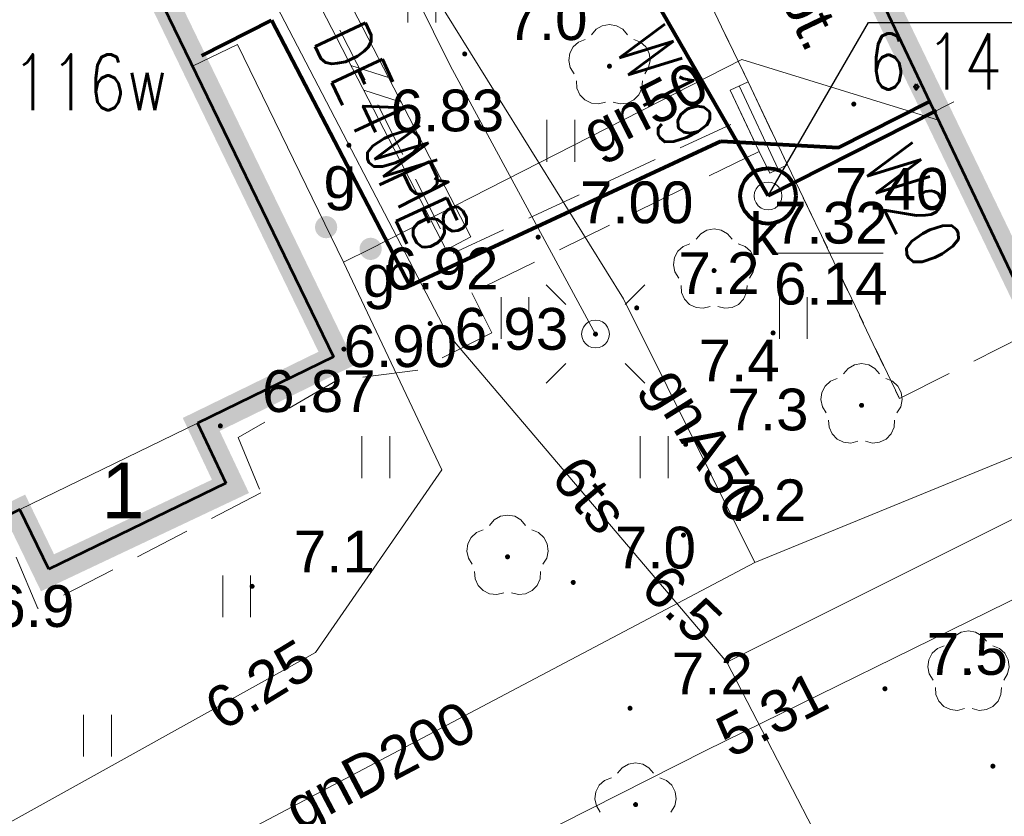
# Model space of a CAD drawing. Extents: x 5474185 to 5474933, y 5916077 to 5916824.
# Tile 191 of 256: x 5474707 to 5474725, y 5916262 to 5916276. Entities that reach past the tile are written whole.
import ezdxf
from ezdxf.enums import TextEntityAlignment as Align

# ---------------------------------------------------------------- set-up
doc = ezdxf.new("R2010")
doc.units = 0
doc.linetypes.add('PRZER2-1', pattern=[1.5, 1, -0.5])
for name, color, linetype, lineweight in [('GESBLO', 253, 'CONTINUOUS', 18), ('GESBLO_O', 253, 'CONTINUOUS', 18), ('GESBZO', 253, 'CONTINUOUS', 50), ('GSLDSO', 253, 'CONTINUOUS', 18), ('GSPRDL', 253, 'CONTINUOUS', 18), ('GSPWPN', 253, 'CONTINUOUS', 13), ('GSPWPN_O', 253, 'CONTINUOUS', 13), ('GSPWPS', 253, 'CONTINUOUS', 13), ('GSPWPS_O', 253, 'CONTINUOUS', 13), ('GSSKOD', 253, 'CONTINUOUS', 18), ('GSSKOD_O', 253, 'CONTINUOUS', 18), ('GSSSCK', 254, 'CONTINUOUS', 18), ('GSSUTR', 254, 'CONTINUOUS', 18), ('GULEPR', 254, 'CONTINUOUS', 18), ('GULGPR', 254, 'CONTINUOUS', 18), ('GULGPR_O', 254, 'CONTINUOUS', 18), ('GULKPR', 7, 'CONTINUOUS', 18), ('GULTPR', 254, 'CONTINUOUS', 18), ('GULTPR_O', 254, 'CONTINUOUS', 18), ('GULWPR', 7, 'CONTINUOUS', 18), ('GUPELA', 254, 'CONTINUOUS', 18), ('GUPGZA', 253, 'CONTINUOUS', 18), ('GUPGZA_O', 253, 'CONTINUOUS', 18), ('GUPIWZ', 253, 'CONTINUOUS', 18), ('GUPIWZ_O', 253, 'CONTINUOUS', 18), ('GUPKSD', 61, 'CONTINUOUS', 18), ('GUPPRZ_O', 40, 'CONTINUOUS', 18), ('IS HP zasięg', 251, 'CONTINUOUS', 20), ('IS ks', 34, 'CONTINUOUS', 40), ('IS opis', 7, 'CONTINUOUS', 20), ('IS w', 4, 'CONTINUOUS', 60)]:
    doc.layers.add(name, color=color, linetype=linetype, lineweight=lineweight)
for name, color, linetype in [('I-SCIANA', 12, 'CONTINUOUS'), ('ks_Linie_odn', 2, 'CONTINUOUS'), ('ks_Teksty', 2, 'CONTINUOUS'), ('w_Opis_PZ_2', 7, 'CONTINUOUS')]:
    doc.layers.add(name, color=color, linetype=linetype)
doc.styles.add('Arial', font='arial.ttf')
doc.styles.get("Standard").update_dxf_attribs({"font": 'simplex.shx'})

msp = doc.modelspace()

# ---------------------------------------------------------------- hatches: boundary and pattern name
at = {"layer": 'GSPRDL'}
for points in [[(5474717.49, 5916275.125), (5474717.476094, 5916275.127202), (5474717.46355, 5916275.133594), (5474717.453594, 5916275.14355), (5474717.447202, 5916275.156094), (5474717.445, 5916275.17), (5474717.447202, 5916275.183906), (5474717.453594, 5916275.19645), (5474717.46355, 5916275.206406), (5474717.476094, 5916275.212798), (5474717.49, 5916275.215), (5474717.503906, 5916275.212798), (5474717.51645, 5916275.206406), (5474717.526406, 5916275.19645), (5474717.532798, 5916275.183906), (5474717.535, 5916275.17), (5474717.532798, 5916275.156094), (5474717.526406, 5916275.14355), (5474717.51645, 5916275.133594), (5474717.503906, 5916275.127202)], [(5474719.37, 5916271.455), (5474719.356094, 5916271.457202), (5474719.34355, 5916271.463594), (5474719.333594, 5916271.47355), (5474719.327202, 5916271.486094), (5474719.325, 5916271.5), (5474719.327202, 5916271.513906), (5474719.333594, 5916271.52645), (5474719.34355, 5916271.536406), (5474719.356094, 5916271.542798), (5474719.37, 5916271.545), (5474719.383906, 5916271.542798), (5474719.39645, 5916271.536406), (5474719.406406, 5916271.52645), (5474719.412798, 5916271.513906), (5474719.415, 5916271.5), (5474719.412798, 5916271.486094), (5474719.406406, 5916271.47355), (5474719.39645, 5916271.463594), (5474719.383906, 5916271.457202)], [(5474722.02, 5916269.035), (5474722.006094, 5916269.037202), (5474721.99355, 5916269.043594), (5474721.983594, 5916269.05355), (5474721.977202, 5916269.066094), (5474721.975, 5916269.08), (5474721.977202, 5916269.093906), (5474721.983594, 5916269.10645), (5474721.99355, 5916269.116406), (5474722.006094, 5916269.122798), (5474722.02, 5916269.125), (5474722.033906, 5916269.122798), (5474722.04645, 5916269.116406), (5474722.056406, 5916269.10645), (5474722.062798, 5916269.093906), (5474722.065, 5916269.08), (5474722.062798, 5916269.066094), (5474722.056406, 5916269.05355), (5474722.04645, 5916269.043594), (5474722.033906, 5916269.037202)], [(5474715.66, 5916266.315), (5474715.646094, 5916266.317202), (5474715.63355, 5916266.323594), (5474715.623594, 5916266.33355), (5474715.617202, 5916266.346094), (5474715.615, 5916266.36), (5474715.617202, 5916266.373906), (5474715.623594, 5916266.38645), (5474715.63355, 5916266.396406), (5474715.646094, 5916266.402798), (5474715.66, 5916266.405), (5474715.673906, 5916266.402798), (5474715.68645, 5916266.396406), (5474715.696406, 5916266.38645), (5474715.702798, 5916266.373906), (5474715.705, 5916266.36), (5474715.702798, 5916266.346094), (5474715.696406, 5916266.33355), (5474715.68645, 5916266.323594), (5474715.673906, 5916266.317202)], [(5474723.94, 5916264.235), (5474723.926094, 5916264.237202), (5474723.91355, 5916264.243594), (5474723.903594, 5916264.25355), (5474723.897202, 5916264.266094), (5474723.895, 5916264.28), (5474723.897202, 5916264.293906), (5474723.903594, 5916264.30645), (5474723.91355, 5916264.316406), (5474723.926094, 5916264.322798), (5474723.94, 5916264.325), (5474723.953906, 5916264.322798), (5474723.96645, 5916264.316406), (5474723.976406, 5916264.30645), (5474723.982798, 5916264.293906), (5474723.985, 5916264.28), (5474723.982798, 5916264.266094), (5474723.976406, 5916264.25355), (5474723.96645, 5916264.243594), (5474723.953906, 5916264.237202)], [(5474717.96, 5916261.865), (5474717.946094, 5916261.867202), (5474717.93355, 5916261.873594), (5474717.923594, 5916261.88355), (5474717.917202, 5916261.896094), (5474717.915, 5916261.91), (5474717.917202, 5916261.923906), (5474717.923594, 5916261.93645), (5474717.93355, 5916261.946406), (5474717.946094, 5916261.952798), (5474717.96, 5916261.955), (5474717.973906, 5916261.952798), (5474717.98645, 5916261.946406), (5474717.996406, 5916261.93645), (5474718.002798, 5916261.923906), (5474718.005, 5916261.91), (5474718.002798, 5916261.896094), (5474717.996406, 5916261.88355), (5474717.98645, 5916261.873594), (5474717.973906, 5916261.867202)]]:
    msp.add_hatch(color=256, dxfattribs=at).paths.add_polyline_path(points)
at = {"layer": 'GSPWPN'}
for points in [[(5474714.89, 5916275.345), (5474714.878353, 5916275.346533), (5474714.8675, 5916275.351029), (5474714.85818, 5916275.35818), (5474714.851029, 5916275.3675), (5474714.846533, 5916275.378353), (5474714.845, 5916275.39), (5474714.846533, 5916275.401647), (5474714.851029, 5916275.4125), (5474714.85818, 5916275.42182), (5474714.8675, 5916275.428971), (5474714.878353, 5916275.433467), (5474714.89, 5916275.435), (5474714.901647, 5916275.433467), (5474714.9125, 5916275.428971), (5474714.92182, 5916275.42182), (5474714.928971, 5916275.4125), (5474714.933467, 5916275.401647), (5474714.935, 5916275.39), (5474714.933467, 5916275.378353), (5474714.928971, 5916275.3675), (5474714.92182, 5916275.35818), (5474714.9125, 5916275.351029), (5474714.901647, 5916275.346533)], [(5474717.98, 5916270.785), (5474717.968353, 5916270.786533), (5474717.9575, 5916270.791029), (5474717.94818, 5916270.79818), (5474717.941029, 5916270.8075), (5474717.936533, 5916270.818353), (5474717.935, 5916270.83), (5474717.936533, 5916270.841647), (5474717.941029, 5916270.8525), (5474717.94818, 5916270.86182), (5474717.9575, 5916270.868971), (5474717.968353, 5916270.873467), (5474717.98, 5916270.875), (5474717.991647, 5916270.873467), (5474718.0025, 5916270.868971), (5474718.01182, 5916270.86182), (5474718.018971, 5916270.8525), (5474718.023467, 5916270.841647), (5474718.025, 5916270.83), (5474718.023467, 5916270.818353), (5474718.018971, 5916270.8075), (5474718.01182, 5916270.79818), (5474718.0025, 5916270.791029), (5474717.991647, 5916270.786533)], [(5474720.43, 5916270.335), (5474720.418353, 5916270.336533), (5474720.4075, 5916270.341029), (5474720.39818, 5916270.34818), (5474720.391029, 5916270.3575), (5474720.386533, 5916270.368353), (5474720.385, 5916270.38), (5474720.386533, 5916270.391647), (5474720.391029, 5916270.4025), (5474720.39818, 5916270.41182), (5474720.4075, 5916270.418971), (5474720.418353, 5916270.423467), (5474720.43, 5916270.425), (5474720.441647, 5916270.423467), (5474720.4525, 5916270.418971), (5474720.46182, 5916270.41182), (5474720.468971, 5916270.4025), (5474720.473467, 5916270.391647), (5474720.475, 5916270.38), (5474720.473467, 5916270.368353), (5474720.468971, 5916270.3575), (5474720.46182, 5916270.34818), (5474720.4525, 5916270.341029), (5474720.441647, 5916270.336533)], [(5474718.86, 5916268.335), (5474718.848353, 5916268.336533), (5474718.8375, 5916268.341029), (5474718.82818, 5916268.34818), (5474718.821029, 5916268.3575), (5474718.816533, 5916268.368353), (5474718.815, 5916268.38), (5474718.816533, 5916268.391647), (5474718.821029, 5916268.4025), (5474718.82818, 5916268.41182), (5474718.8375, 5916268.418971), (5474718.848353, 5916268.423467), (5474718.86, 5916268.425), (5474718.871647, 5916268.423467), (5474718.8825, 5916268.418971), (5474718.89182, 5916268.41182), (5474718.898971, 5916268.4025), (5474718.903467, 5916268.391647), (5474718.905, 5916268.38), (5474718.903467, 5916268.368353), (5474718.898971, 5916268.3575), (5474718.89182, 5916268.34818), (5474718.8825, 5916268.341029), (5474718.871647, 5916268.336533)], [(5474718.82, 5916266.705), (5474718.808353, 5916266.706533), (5474718.7975, 5916266.711029), (5474718.78818, 5916266.71818), (5474718.781029, 5916266.7275), (5474718.776533, 5916266.738353), (5474718.775, 5916266.75), (5474718.776533, 5916266.761647), (5474718.781029, 5916266.7725), (5474718.78818, 5916266.78182), (5474718.7975, 5916266.788971), (5474718.808353, 5916266.793467), (5474718.82, 5916266.795), (5474718.831647, 5916266.793467), (5474718.8425, 5916266.788971), (5474718.85182, 5916266.78182), (5474718.858971, 5916266.7725), (5474718.863467, 5916266.761647), (5474718.865, 5916266.75), (5474718.863467, 5916266.738353), (5474718.858971, 5916266.7275), (5474718.85182, 5916266.71818), (5474718.8425, 5916266.711029), (5474718.831647, 5916266.706533)], [(5474711.07, 5916265.785), (5474711.058353, 5916265.786533), (5474711.0475, 5916265.791029), (5474711.03818, 5916265.79818), (5474711.031029, 5916265.8075), (5474711.026533, 5916265.818353), (5474711.025, 5916265.83), (5474711.026533, 5916265.841647), (5474711.031029, 5916265.8525), (5474711.03818, 5916265.86182), (5474711.0475, 5916265.868971), (5474711.058353, 5916265.873467), (5474711.07, 5916265.875), (5474711.081647, 5916265.873467), (5474711.0925, 5916265.868971), (5474711.10182, 5916265.86182), (5474711.108971, 5916265.8525), (5474711.113467, 5916265.841647), (5474711.115, 5916265.83), (5474711.113467, 5916265.818353), (5474711.108971, 5916265.8075), (5474711.10182, 5916265.79818), (5474711.0925, 5916265.791029), (5474711.081647, 5916265.786533)], [(5474716.84, 5916265.855), (5474716.828353, 5916265.856533), (5474716.8175, 5916265.861029), (5474716.80818, 5916265.86818), (5474716.801029, 5916265.8775), (5474716.796533, 5916265.888353), (5474716.795, 5916265.9), (5474716.796533, 5916265.911647), (5474716.801029, 5916265.9225), (5474716.80818, 5916265.93182), (5474716.8175, 5916265.938971), (5474716.828353, 5916265.943467), (5474716.84, 5916265.945), (5474716.851647, 5916265.943467), (5474716.8625, 5916265.938971), (5474716.87182, 5916265.93182), (5474716.878971, 5916265.9225), (5474716.883467, 5916265.911647), (5474716.885, 5916265.9), (5474716.883467, 5916265.888353), (5474716.878971, 5916265.8775), (5474716.87182, 5916265.86818), (5474716.8625, 5916265.861029), (5474716.851647, 5916265.856533)], [(5474722.44, 5916263.945), (5474722.428353, 5916263.946533), (5474722.4175, 5916263.951029), (5474722.40818, 5916263.95818), (5474722.401029, 5916263.9675), (5474722.396533, 5916263.978353), (5474722.395, 5916263.99), (5474722.396533, 5916264.001647), (5474722.401029, 5916264.0125), (5474722.40818, 5916264.02182), (5474722.4175, 5916264.028971), (5474722.428353, 5916264.033467), (5474722.44, 5916264.035), (5474722.451647, 5916264.033467), (5474722.4625, 5916264.028971), (5474722.47182, 5916264.02182), (5474722.478971, 5916264.0125), (5474722.483467, 5916264.001647), (5474722.485, 5916263.99), (5474722.483467, 5916263.978353), (5474722.478971, 5916263.9675), (5474722.47182, 5916263.95818), (5474722.4625, 5916263.951029), (5474722.451647, 5916263.946533)], [(5474717.86, 5916263.595), (5474717.848353, 5916263.596533), (5474717.8375, 5916263.601029), (5474717.82818, 5916263.60818), (5474717.821029, 5916263.6175), (5474717.816533, 5916263.628353), (5474717.815, 5916263.64), (5474717.816533, 5916263.651647), (5474717.821029, 5916263.6625), (5474717.82818, 5916263.67182), (5474717.8375, 5916263.678971), (5474717.848353, 5916263.683467), (5474717.86, 5916263.685), (5474717.871647, 5916263.683467), (5474717.8825, 5916263.678971), (5474717.89182, 5916263.67182), (5474717.898971, 5916263.6625), (5474717.903467, 5916263.651647), (5474717.905, 5916263.64), (5474717.903467, 5916263.628353), (5474717.898971, 5916263.6175), (5474717.89182, 5916263.60818), (5474717.8825, 5916263.601029), (5474717.871647, 5916263.596533)], [(5474724.38, 5916262.555), (5474724.368353, 5916262.556533), (5474724.3575, 5916262.561029), (5474724.34818, 5916262.56818), (5474724.341029, 5916262.5775), (5474724.336533, 5916262.588353), (5474724.335, 5916262.6), (5474724.336533, 5916262.611647), (5474724.341029, 5916262.6225), (5474724.34818, 5916262.63182), (5474724.3575, 5916262.638971), (5474724.368353, 5916262.643467), (5474724.38, 5916262.645), (5474724.391647, 5916262.643467), (5474724.4025, 5916262.638971), (5474724.41182, 5916262.63182), (5474724.418971, 5916262.6225), (5474724.423467, 5916262.611647), (5474724.425, 5916262.6), (5474724.423467, 5916262.588353), (5474724.418971, 5916262.5775), (5474724.41182, 5916262.56818), (5474724.4025, 5916262.561029), (5474724.391647, 5916262.556533)]]:
    msp.add_hatch(color=256, dxfattribs=at).paths.add_polyline_path(points)
at = {"layer": 'GSPWPS'}
for points in [[(5474721.88, 5916274.445), (5474721.868353, 5916274.446533), (5474721.8575, 5916274.451029), (5474721.84818, 5916274.45818), (5474721.841029, 5916274.4675), (5474721.836533, 5916274.478353), (5474721.835, 5916274.49), (5474721.836533, 5916274.501647), (5474721.841029, 5916274.5125), (5474721.84818, 5916274.52182), (5474721.8575, 5916274.528971), (5474721.868353, 5916274.533467), (5474721.88, 5916274.535), (5474721.891647, 5916274.533467), (5474721.9025, 5916274.528971), (5474721.91182, 5916274.52182), (5474721.918971, 5916274.5125), (5474721.923467, 5916274.501647), (5474721.925, 5916274.49), (5474721.923467, 5916274.478353), (5474721.918971, 5916274.4675), (5474721.91182, 5916274.45818), (5474721.9025, 5916274.451029), (5474721.891647, 5916274.446533)], [(5474712.81, 5916273.705), (5474712.798353, 5916273.706533), (5474712.7875, 5916273.711029), (5474712.77818, 5916273.71818), (5474712.771029, 5916273.7275), (5474712.766533, 5916273.738353), (5474712.765, 5916273.75), (5474712.766533, 5916273.761647), (5474712.771029, 5916273.7725), (5474712.77818, 5916273.78182), (5474712.7875, 5916273.788971), (5474712.798353, 5916273.793467), (5474712.81, 5916273.795), (5474712.821647, 5916273.793467), (5474712.8325, 5916273.788971), (5474712.84182, 5916273.78182), (5474712.848971, 5916273.7725), (5474712.853467, 5916273.761647), (5474712.855, 5916273.75), (5474712.853467, 5916273.738353), (5474712.848971, 5916273.7275), (5474712.84182, 5916273.71818), (5474712.8325, 5916273.711029), (5474712.821647, 5916273.706533)], [(5474716.21, 5916272.055), (5474716.198353, 5916272.056533), (5474716.1875, 5916272.061029), (5474716.17818, 5916272.06818), (5474716.171029, 5916272.0775), (5474716.166533, 5916272.088353), (5474716.165, 5916272.1), (5474716.166533, 5916272.111647), (5474716.171029, 5916272.1225), (5474716.17818, 5916272.13182), (5474716.1875, 5916272.138971), (5474716.198353, 5916272.143467), (5474716.21, 5916272.145), (5474716.221647, 5916272.143467), (5474716.2325, 5916272.138971), (5474716.24182, 5916272.13182), (5474716.248971, 5916272.1225), (5474716.253467, 5916272.111647), (5474716.255, 5916272.1), (5474716.253467, 5916272.088353), (5474716.248971, 5916272.0775), (5474716.24182, 5916272.06818), (5474716.2325, 5916272.061029), (5474716.221647, 5916272.056533)], [(5474714.27, 5916270.505), (5474714.258353, 5916270.506533), (5474714.2475, 5916270.511029), (5474714.23818, 5916270.51818), (5474714.231029, 5916270.5275), (5474714.226533, 5916270.538353), (5474714.225, 5916270.55), (5474714.226533, 5916270.561647), (5474714.231029, 5916270.5725), (5474714.23818, 5916270.58182), (5474714.2475, 5916270.588971), (5474714.258353, 5916270.593467), (5474714.27, 5916270.595), (5474714.281647, 5916270.593467), (5474714.2925, 5916270.588971), (5474714.30182, 5916270.58182), (5474714.308971, 5916270.5725), (5474714.313467, 5916270.561647), (5474714.315, 5916270.55), (5474714.313467, 5916270.538353), (5474714.308971, 5916270.5275), (5474714.30182, 5916270.51818), (5474714.2925, 5916270.511029), (5474714.281647, 5916270.506533)], [(5474712.72, 5916270.045), (5474712.708353, 5916270.046533), (5474712.6975, 5916270.051029), (5474712.68818, 5916270.05818), (5474712.681029, 5916270.0675), (5474712.676533, 5916270.078353), (5474712.675, 5916270.09), (5474712.676533, 5916270.101647), (5474712.681029, 5916270.1125), (5474712.68818, 5916270.12182), (5474712.6975, 5916270.128971), (5474712.708353, 5916270.133467), (5474712.72, 5916270.135), (5474712.731647, 5916270.133467), (5474712.7425, 5916270.128971), (5474712.75182, 5916270.12182), (5474712.758971, 5916270.1125), (5474712.763467, 5916270.101647), (5474712.765, 5916270.09), (5474712.763467, 5916270.078353), (5474712.758971, 5916270.0675), (5474712.75182, 5916270.05818), (5474712.7425, 5916270.051029), (5474712.731647, 5916270.046533)], [(5474710.5, 5916268.665), (5474710.488353, 5916268.666533), (5474710.4775, 5916268.671029), (5474710.46818, 5916268.67818), (5474710.461029, 5916268.6875), (5474710.456533, 5916268.698353), (5474710.455, 5916268.71), (5474710.456533, 5916268.721647), (5474710.461029, 5916268.7325), (5474710.46818, 5916268.74182), (5474710.4775, 5916268.748971), (5474710.488353, 5916268.753467), (5474710.5, 5916268.755), (5474710.511647, 5916268.753467), (5474710.5225, 5916268.748971), (5474710.53182, 5916268.74182), (5474710.538971, 5916268.7325), (5474710.543467, 5916268.721647), (5474710.545, 5916268.71), (5474710.543467, 5916268.698353), (5474710.538971, 5916268.6875), (5474710.53182, 5916268.67818), (5474710.5225, 5916268.671029), (5474710.511647, 5916268.666533)]]:
    msp.add_hatch(color=256, dxfattribs=at).paths.add_polyline_path(points)
at = {"layer": 'GUPELA', "extrusion": (0, 0, -1)}
msp.add_hatch(color=256, dxfattribs=at).paths.add_polyline_path([(-5474717.242013, 5916270.315045), (-5474717.253788, 5916270.317164), (-5474717.264849, 5916270.322483), (-5474717.273417, 5916270.329862), (-5474717.280557, 5916270.340503), (-5474717.284323, 5916270.352223), (-5474717.284986, 5916270.361113), (-5474717.283117, 5916270.372881), (-5474717.278133, 5916270.383893), (-5474717.270065, 5916270.393482), (-5474717.261281, 5916270.39965), (-5474717.251881, 5916270.403403), (-5474717.238913, 5916270.404987), (-5474717.226551, 5916270.402943), (-5474717.215521, 5916270.39776), (-5474717.205236, 5916270.388574), (-5474717.198715, 5916270.377903), (-5474717.195468, 5916270.366476), (-5474717.19539, 5916270.354091), (-5474717.19813, 5916270.34351), (-5474717.203133, 5916270.334196), (-5474717.210459, 5916270.326054), (-5474717.219534, 5916270.319923), (-5474717.23018, 5916270.316084)])
at = {"layer": 'GUPGZA'}
for points in [[(5474712.4, 5916272.08), (5474712.348236, 5916272.086815), (5474712.3, 5916272.106795), (5474712.258579, 5916272.138579), (5474712.226795, 5916272.18), (5474712.206815, 5916272.228236), (5474712.2, 5916272.28), (5474712.206815, 5916272.331764), (5474712.226795, 5916272.38), (5474712.258579, 5916272.421421), (5474712.3, 5916272.453205), (5474712.348236, 5916272.473185), (5474712.4, 5916272.48), (5474712.451764, 5916272.473185), (5474712.5, 5916272.453205), (5474712.541421, 5916272.421421), (5474712.573205, 5916272.38), (5474712.593185, 5916272.331764), (5474712.6, 5916272.28), (5474712.593185, 5916272.228236), (5474712.573205, 5916272.18), (5474712.541421, 5916272.138579), (5474712.5, 5916272.106795), (5474712.451764, 5916272.086815)], [(5474713.2, 5916271.69), (5474713.148236, 5916271.696815), (5474713.1, 5916271.716795), (5474713.058579, 5916271.748579), (5474713.026795, 5916271.79), (5474713.006815, 5916271.838236), (5474713, 5916271.89), (5474713.006815, 5916271.941764), (5474713.026795, 5916271.99), (5474713.058579, 5916272.031421), (5474713.1, 5916272.063205), (5474713.148236, 5916272.083185), (5474713.2, 5916272.09), (5474713.251764, 5916272.083185), (5474713.3, 5916272.063205), (5474713.341421, 5916272.031421), (5474713.373205, 5916271.99), (5474713.393185, 5916271.941764), (5474713.4, 5916271.89), (5474713.393185, 5916271.838236), (5474713.373205, 5916271.79), (5474713.341421, 5916271.748579), (5474713.3, 5916271.716795), (5474713.251764, 5916271.696815)]]:
    msp.add_hatch(color=256, dxfattribs=at).paths.add_polyline_path(points)

# ---------------------------------------------------------------- linework, layer by layer
at = {"layer": 'GESBLO', "linetype": 'Continuous', "lineweight": 13}
for p, q in [((5474706.99, 5916281.38, 10.18), (5474712.53, 5916269.95, 10.18)), ((5474712.53, 5916269.95, 10.18), (5474710.09, 5916268.76, 10.18)), ((5474706.9, 5916267.21, 10.18), (5474710.09, 5916268.76, 10.18)), ((5474710.09, 5916268.76, 10.18), (5474706.9, 5916267.21, 10.18)), ((5474710.09, 5916268.76, 10.18), (5474710.6, 5916267.68, 10.18)), ((5474710.6, 5916267.68, 10.18), (5474707.42, 5916266.14, 10.18)), ((5474706.9, 5916267.21, 10.18), (5474703.59, 5916265.6, 10.18)), ((5474707.42, 5916266.14, 10.18), (5474706.9, 5916267.21, 10.18))]:
    msp.add_line(p, q, dxfattribs=at)
at = {"layer": 'GESBZO', "linetype": 'Continuous', "lineweight": 53}
for p, q in [((5474706.99, 5916281.38, 10.18), (5474712.53, 5916269.95, 10.18)), ((5474720.44, 5916280.43, 10.18), (5474725.18, 5916270.45, 10.18)), ((5474712.53, 5916269.95, 10.18), (5474710.09, 5916268.76, 10.18)), ((5474710.09, 5916268.76, 10.18), (5474710.6, 5916267.68, 10.18)), ((5474710.6, 5916267.68, 10.18), (5474707.42, 5916266.14, 10.18)), ((5474706.9, 5916267.21, 10.18), (5474703.59, 5916265.6, 10.18)), ((5474707.42, 5916266.14, 10.18), (5474706.9, 5916267.21, 10.18))]:
    msp.add_line(p, q, dxfattribs=at)
at = {"layer": 'GSLDSO', "linetype": 'Continuous', "lineweight": 13}
for p, q in [((5474709.510275, 5916282.718295, 10.18), (5474715.002037, 5916272.10489, 10.18)), ((5474709.069725, 5916282.481705, 10.18), (5474714.557963, 5916271.87511, 10.18))]:
    msp.add_line(p, q, dxfattribs=at)
at = {"layer": 'GSLDSO', "elevation": 10.18, "flags": 128}
for points in [[(5474712.846972, 5916275.181779), (5474713.520825, 5916274.967486)], [(5474712.846972, 5916275.181779), (5474713.520825, 5916274.967486)], [(5474713.076752, 5916274.737706), (5474713.750605, 5916274.523412)], [(5474713.076752, 5916274.737706), (5474713.750605, 5916274.523412)], [(5474715.002037, 5916272.10489), (5474714.557963, 5916271.87511)]]:
    msp.add_lwpolyline(points, dxfattribs=at)
at = {"layer": 'GSPRDL', "elevation": 10.12, "flags": 128}
for points in [[(5474717.165723, 5916275.733333), (5474717.249447, 5916275.832679), (5474717.362044, 5916275.897494), (5474717.49, 5916275.92), (5474717.617956, 5916275.897494), (5474717.730553, 5916275.832679), (5474717.814277, 5916275.733333)], [(5474716.854031, 5916275.035674), (5474716.78542, 5916275.145999), (5474716.758571, 5916275.273115), (5474716.776708, 5916275.401763), (5474716.837652, 5916275.516501), (5474716.93409, 5916275.603559), (5474717.054445, 5916275.652485)], [(5474717.925555, 5916275.652485), (5474718.04591, 5916275.603559), (5474718.142348, 5916275.516501), (5474718.203292, 5916275.401763), (5474718.221429, 5916275.273115), (5474718.19458, 5916275.145999), (5474718.125969, 5916275.035674)], [(5474717.421227, 5916274.523649), (5474717.295099, 5916274.492488), (5474717.165908, 5916274.506234), (5474717.049161, 5916274.563237), (5474716.958871, 5916274.656655), (5474716.905875, 5916274.775275), (5474716.896535, 5916274.904859)], [(5474718.083465, 5916274.904859), (5474718.074125, 5916274.775275), (5474718.021129, 5916274.656655), (5474717.930839, 5916274.563237), (5474717.814092, 5916274.506234), (5474717.684901, 5916274.492488), (5474717.558773, 5916274.523649)], [(5474719.045723, 5916272.063333), (5474719.129447, 5916272.162679), (5474719.242044, 5916272.227494), (5474719.37, 5916272.25), (5474719.497956, 5916272.227494), (5474719.610553, 5916272.162679), (5474719.694277, 5916272.063333)], [(5474718.734031, 5916271.365674), (5474718.66542, 5916271.475999), (5474718.638571, 5916271.603115), (5474718.656708, 5916271.731763), (5474718.717652, 5916271.846501), (5474718.81409, 5916271.933559), (5474718.934445, 5916271.982485)], [(5474719.805555, 5916271.982485), (5474719.92591, 5916271.933559), (5474720.022348, 5916271.846501), (5474720.083292, 5916271.731763), (5474720.101429, 5916271.603115), (5474720.07458, 5916271.475999), (5474720.005969, 5916271.365674)], [(5474719.301227, 5916270.853649), (5474719.175099, 5916270.822488), (5474719.045908, 5916270.836234), (5474718.929161, 5916270.893237), (5474718.838871, 5916270.986655), (5474718.785875, 5916271.105275), (5474718.776535, 5916271.234859)], [(5474719.963465, 5916271.234859), (5474719.954125, 5916271.105275), (5474719.901129, 5916270.986655), (5474719.810839, 5916270.893237), (5474719.694092, 5916270.836234), (5474719.564901, 5916270.822488), (5474719.438773, 5916270.853649)], [(5474721.695723, 5916269.643333), (5474721.779447, 5916269.742679), (5474721.892044, 5916269.807494), (5474722.02, 5916269.83), (5474722.147956, 5916269.807494), (5474722.260553, 5916269.742679), (5474722.344277, 5916269.643333)], [(5474721.384031, 5916268.945674), (5474721.31542, 5916269.055999), (5474721.288571, 5916269.183115), (5474721.306708, 5916269.311763), (5474721.367652, 5916269.426501), (5474721.46409, 5916269.513559), (5474721.584445, 5916269.562485)], [(5474722.455555, 5916269.562485), (5474722.57591, 5916269.513559), (5474722.672348, 5916269.426501), (5474722.733292, 5916269.311763), (5474722.751429, 5916269.183115), (5474722.72458, 5916269.055999), (5474722.655969, 5916268.945674)], [(5474721.951227, 5916268.433649), (5474721.825099, 5916268.402488), (5474721.695908, 5916268.416234), (5474721.579161, 5916268.473237), (5474721.488871, 5916268.566655), (5474721.435875, 5916268.685275), (5474721.426535, 5916268.814859)], [(5474722.613465, 5916268.814859), (5474722.604125, 5916268.685275), (5474722.551129, 5916268.566655), (5474722.460839, 5916268.473237), (5474722.344092, 5916268.416234), (5474722.214901, 5916268.402488), (5474722.088773, 5916268.433649)], [(5474715.335723, 5916266.923333), (5474715.419447, 5916267.022679), (5474715.532044, 5916267.087494), (5474715.66, 5916267.11), (5474715.787956, 5916267.087494), (5474715.900553, 5916267.022679), (5474715.984277, 5916266.923333)], [(5474715.024031, 5916266.225674), (5474714.95542, 5916266.335999), (5474714.928571, 5916266.463115), (5474714.946708, 5916266.591763), (5474715.007652, 5916266.706501), (5474715.10409, 5916266.793559), (5474715.224445, 5916266.842485)], [(5474716.095555, 5916266.842485), (5474716.21591, 5916266.793559), (5474716.312348, 5916266.706501), (5474716.373292, 5916266.591763), (5474716.391429, 5916266.463115), (5474716.36458, 5916266.335999), (5474716.295969, 5916266.225674)], [(5474715.591227, 5916265.713649), (5474715.465099, 5916265.682488), (5474715.335908, 5916265.696234), (5474715.219161, 5916265.753237), (5474715.128871, 5916265.846655), (5474715.075875, 5916265.965275), (5474715.066535, 5916266.094859)], [(5474716.253465, 5916266.094859), (5474716.244125, 5916265.965275), (5474716.191129, 5916265.846655), (5474716.100839, 5916265.753237), (5474715.984092, 5916265.696234), (5474715.854901, 5916265.682488), (5474715.728773, 5916265.713649)], [(5474723.615723, 5916264.843333), (5474723.699447, 5916264.942679), (5474723.812044, 5916265.007494), (5474723.94, 5916265.03), (5474724.067956, 5916265.007494), (5474724.180553, 5916264.942679), (5474724.264277, 5916264.843333)], [(5474723.304031, 5916264.145674), (5474723.23542, 5916264.255999), (5474723.208571, 5916264.383115), (5474723.226708, 5916264.511763), (5474723.287652, 5916264.626501), (5474723.38409, 5916264.713559), (5474723.504445, 5916264.762485)], [(5474724.375555, 5916264.762485), (5474724.49591, 5916264.713559), (5474724.592348, 5916264.626501), (5474724.653292, 5916264.511763), (5474724.671429, 5916264.383115), (5474724.64458, 5916264.255999), (5474724.575969, 5916264.145674)], [(5474723.871227, 5916263.633649), (5474723.745099, 5916263.602488), (5474723.615908, 5916263.616234), (5474723.499161, 5916263.673237), (5474723.408871, 5916263.766655), (5474723.355875, 5916263.885275), (5474723.346535, 5916264.014859)], [(5474724.533465, 5916264.014859), (5474724.524125, 5916263.885275), (5474724.471129, 5916263.766655), (5474724.380839, 5916263.673237), (5474724.264092, 5916263.616234), (5474724.134901, 5916263.602488), (5474724.008773, 5916263.633649)], [(5474717.635723, 5916262.473333), (5474717.719447, 5916262.572679), (5474717.832044, 5916262.637494), (5474717.96, 5916262.66), (5474718.087956, 5916262.637494), (5474718.200553, 5916262.572679), (5474718.284277, 5916262.473333)], [(5474717.324031, 5916261.775674), (5474717.25542, 5916261.885999), (5474717.228571, 5916262.013115), (5474717.246708, 5916262.141763), (5474717.307652, 5916262.256501), (5474717.40409, 5916262.343559), (5474717.524445, 5916262.392485)], [(5474718.395555, 5916262.392485), (5474718.51591, 5916262.343559), (5474718.612348, 5916262.256501), (5474718.673292, 5916262.141763), (5474718.691429, 5916262.013115), (5474718.66458, 5916261.885999), (5474718.595969, 5916261.775674)]]:
    msp.add_lwpolyline(points, dxfattribs=at)
at = {"layer": 'GSSKOD', "linetype": 'PRZER2-1', "lineweight": 13}
for p, q in [((5474712.53, 5916269.95, 10.18), (5474706.99, 5916281.38, 10.18)), ((5474725.18, 5916270.45, 10.18), (5474720.55, 5916280.2, 10.18)), ((5474717.9, 5916279.22, 10.18), (5474719.98, 5916274.89, 10.18)), ((5474711.29, 5916278.49, 10.18), (5474714.68, 5916271.81, 10.18)), ((5474719.98, 5916274.89, 10.18), (5474720.69, 5916273.4, 10.18)), ((5474719.9, 5916274.23, 10.18), (5474720.18, 5916273.64, 10.18)), ((5474720.18, 5916273.64, 10.18), (5474715.02, 5916271.1, 10.18)), ((5474720.69, 5916273.4, 10.18), (5474722.7, 5916269.2, 10.18)), ((5474715.02, 5916271.1, 10.18), (5474715.38, 5916270.38, 10.18)), ((5474715.38, 5916270.38, 10.18), (5474714.05, 5916269.71, 10.18)), ((5474722.7, 5916269.2, 10.18), (5474725.18, 5916270.45, 10.18)), ((5474710.09, 5916268.76, 10.18), (5474712.53, 5916269.95, 10.18)), ((5474714.05, 5916269.71, 10.18), (5474712.6, 5916269.53, 10.18)), ((5474712.6, 5916269.53, 10.18), (5474710.82, 5916268.5, 10.18)), ((5474710.6, 5916267.68, 10.18), (5474710.09, 5916268.76, 10.18)), ((5474710.82, 5916268.5, 10.18), (5474711.23, 5916267.51, 10.18)), ((5474707.42, 5916266.14, 10.18), (5474710.6, 5916267.68, 10.18)), ((5474711.23, 5916267.51, 10.18), (5474707.22, 5916265.43, 10.18)), ((5474703.59, 5916265.6, 10.18), (5474706.9, 5916267.21, 10.18)), ((5474706.9, 5916267.21, 10.18), (5474707.42, 5916266.14, 10.18)), ((5474707.22, 5916265.43, 10.18), (5474706.78, 5916266.47, 10.18))]:
    msp.add_line(p, q, dxfattribs=at)
at = {"layer": 'GSSSCK', "linetype": 'Continuous', "lineweight": 13}
for p, q in [((5474719.98, 5916274.89, 10.18), (5474719.66, 5916274.74, 10.18)), ((5474719.66, 5916274.74, 10.18), (5474720.18, 5916273.64, 10.18)), ((5474720.69, 5916273.4, 10.18), (5474719.98, 5916274.89, 10.18)), ((5474720.18, 5916273.64, 10.18), (5474720.37, 5916273.25, 10.18)), ((5474720.37, 5916273.25, 10.18), (5474720.69, 5916273.4, 10.18))]:
    msp.add_line(p, q, dxfattribs=at)
at = {"layer": 'GSSSCK', "linetype": 'Continuous', "lineweight": 18, "elevation": 10.18, "flags": 128}
msp.add_lwpolyline([(5474719.82, 5916274.815), (5474720.52052, 5916273.320556)], dxfattribs=at)
at = {"layer": 'GSSUTR', "linetype": 'PRZER2-1', "lineweight": 13}
for p, q in [((5474719.98, 5916274.89, 10.1), (5474717.9, 5916279.22, 10.1)), ((5474719.66, 5916274.74, 10.1), (5474719.98, 5916274.89, 10.1)), ((5474719.9, 5916274.23, 10.1), (5474719.66, 5916274.74, 10.1)), ((5474714.68, 5916271.81, 10.1), (5474719.9, 5916274.23, 10.1)), ((5474720.18, 5916273.64, 10.1), (5474715.02, 5916271.1, 10.1)), ((5474720.37, 5916273.25, 10.1), (5474720.18, 5916273.64, 10.1)), ((5474720.69, 5916273.4, 10.1), (5474720.37, 5916273.25, 10.1)), ((5474722.7, 5916269.2, 10.1), (5474720.69, 5916273.4, 10.1)), ((5474715.02, 5916271.1, 10.1), (5474715.38, 5916270.38, 10.1)), ((5474715.38, 5916270.38, 10.1), (5474714.05, 5916269.71, 10.1)), ((5474714.05, 5916269.71, 10.1), (5474712.6, 5916269.53, 10.1)), ((5474712.6, 5916269.53, 10.1), (5474710.82, 5916268.5, 10.1)), ((5474710.82, 5916268.5, 10.1), (5474711.23, 5916267.51, 10.1)), ((5474711.23, 5916267.51, 10.1), (5474707.22, 5916265.43, 10.1)), ((5474707.22, 5916265.43, 10.1), (5474706.78, 5916266.47, 10.1))]:
    msp.add_line(p, q, dxfattribs=at)
at = {"layer": 'GSSUTR', "elevation": 10.1, "flags": 128}
for points in [[(5474713.86834, 5916276.70421), (5474713.86834, 5916275.95421)], [(5474714.36834, 5916275.95421), (5474714.36834, 5916276.70421)], [(5474716.36834, 5916274.20421), (5474716.36834, 5916273.45421)], [(5474716.86834, 5916273.45421), (5474716.86834, 5916274.20421)], [(5474715.54334, 5916271.024198), (5474715.54334, 5916270.274198)], [(5474716.04334, 5916270.274198), (5474716.04334, 5916271.024198)], [(5474720.54334, 5916271.024198), (5474720.54334, 5916270.274198)], [(5474721.04334, 5916270.274198), (5474721.04334, 5916271.024198)], [(5474713.04334, 5916268.524198), (5474713.04334, 5916267.774198)], [(5474713.54334, 5916267.774198), (5474713.54334, 5916268.524198)], [(5474718.04334, 5916268.524198), (5474718.04334, 5916267.774198)], [(5474718.54334, 5916267.774198), (5474718.54334, 5916268.524198)], [(5474710.54334, 5916266.024198), (5474710.54334, 5916265.274198)], [(5474711.04334, 5916265.274198), (5474711.04334, 5916266.024198)], [(5474708.04334, 5916263.524198), (5474708.04334, 5916262.774198)], [(5474708.54334, 5916262.774198), (5474708.54334, 5916263.524198)]]:
    msp.add_lwpolyline(points, dxfattribs=at)
at = {"layer": 'GULEPR', "linetype": 'Continuous', "lineweight": 13}
msp.add_line((5474708.85, 5916286.88, 10.14), (5474714.63, 5916275.18, 10.14), dxfattribs=at)
at = {"layer": 'GULEPR', "linetype": 'Continuous', "lineweight": 18, "elevation": 10.14, "flags": 128}
msp.add_lwpolyline([(5474714.63, 5916275.18), (5474717.24, 5916270.36)], dxfattribs=at)
at = {"layer": 'GULGPR', "linetype": 'Continuous', "lineweight": 13}
for p, q in [((5474712.26, 5916279.82, 10.14), (5474717.74, 5916270.99, 10.14)), ((5474710.81, 5916275.56, 10.14), (5474710, 5916275.17, 10.14)), ((5474712.71, 5916271.65, 10.14), (5474710.81, 5916275.56, 10.14)), ((5474713.2, 5916271.89, 10.14), (5474719.87, 5916275.29, 10.14)), ((5474719.87, 5916275.29, 10.14), (5474723.4, 5916274.2, 10.14)), ((5474712.71, 5916271.65, 10.14), (5474713.2, 5916271.89, 10.14)), ((5474714.48, 5916267.92, 10.14), (5474712.71, 5916271.65, 10.14)), ((5474717.74, 5916270.99, 10.14), (5474720.1, 5916266.26, 10.14)), ((5474726.3, 5916268.79, 10.14), (5474720.1, 5916266.26, 10.14)), ((5474712.21, 5916264.64, 10.14), (5474714.48, 5916267.92, 10.14)), ((5474720.1, 5916266.26, 10.14), (5474691.52, 5916251.17, 10.14)), ((5474692.46, 5916253.69, 10.14), (5474712.21, 5916264.64, 10.14))]:
    msp.add_line(p, q, dxfattribs=at)
at = {"layer": 'GULKPR', "linetype": 'Continuous', "lineweight": 18, "elevation": 10.14, "flags": 128}
for points in [[(5474720.34, 5916272.84), (5474705.93, 5916297.92)], [(5474723.68, 5916274.53), (5474720.34, 5916272.84)]]:
    msp.add_lwpolyline(points, dxfattribs=at)
at = {"layer": 'GULTPR', "linetype": 'Continuous', "lineweight": 13}
for p, q in [((5474714.57, 5916270.38, 10.14), (5474711.22, 5916276.81, 10.14)), ((5474719.6, 5916264.47, 10.14), (5474735.23, 5916272.28, 10.14)), ((5474719.6, 5916264.47, 10.14), (5474714.57, 5916270.38, 10.14)), ((5474721.96, 5916259.91, 10.14), (5474719.6, 5916264.47, 10.14))]:
    msp.add_line(p, q, dxfattribs=at)
at = {"layer": 'GULWPR', "linetype": 'Continuous', "lineweight": 13}
for p, q in [((5474745.91, 5916275.99, 10.14), (5474719.22, 5916262.88, 10.14)), ((5474719.22, 5916262.88, 10.14), (5474689.85, 5916248.06, 10.14))]:
    msp.add_line(p, q, dxfattribs=at)
at = {"layer": 'GUPELA', "elevation": 10.15, "flags": 128}
for points in [[(5474716.356117, 5916271.243883), (5474716.70967, 5916270.89033)], [(5474718.123883, 5916271.243883), (5474717.77033, 5916270.89033)], [(5474716.356117, 5916269.476117), (5474716.70967, 5916269.82967)], [(5474718.123883, 5916269.476117), (5474717.77033, 5916269.82967)]]:
    msp.add_lwpolyline(points, dxfattribs=at)
at = {"layer": 'GUPELA', "elevation": 10.16, "flags": 128}
msp.add_lwpolyline([(5474717.24, 5916270.61), (5474717.304705, 5916270.601481), (5474717.365, 5916270.576506), (5474717.416777, 5916270.536777), (5474717.456506, 5916270.485), (5474717.481481, 5916270.424705), (5474717.49, 5916270.36), (5474717.481481, 5916270.295295), (5474717.456506, 5916270.235), (5474717.416777, 5916270.183223), (5474717.365, 5916270.143494), (5474717.304705, 5916270.118519), (5474717.24, 5916270.11), (5474717.175295, 5916270.118519), (5474717.115, 5916270.143494), (5474717.063223, 5916270.183223), (5474717.023494, 5916270.235), (5474716.998519, 5916270.295295), (5474716.99, 5916270.36), (5474716.998519, 5916270.424705), (5474717.023494, 5916270.485), (5474717.063223, 5916270.536777), (5474717.115, 5916270.576506), (5474717.175295, 5916270.601481), (5474717.24, 5916270.61)], close=True, dxfattribs=at)
at = {"layer": 'GUPIWZ', "elevation": 10.18, "flags": 128}
msp.add_lwpolyline([(5474720.34, 5916273.09), (5474720.404705, 5916273.081481), (5474720.465, 5916273.056506), (5474720.516777, 5916273.016777), (5474720.556506, 5916272.965), (5474720.581481, 5916272.904705), (5474720.59, 5916272.84), (5474720.581481, 5916272.775295), (5474720.556506, 5916272.715), (5474720.516777, 5916272.663223), (5474720.465, 5916272.623494), (5474720.404705, 5916272.598519), (5474720.34, 5916272.59), (5474720.275295, 5916272.598519), (5474720.215, 5916272.623494), (5474720.163223, 5916272.663223), (5474720.123494, 5916272.715), (5474720.098519, 5916272.775295), (5474720.09, 5916272.84), (5474720.098519, 5916272.904705), (5474720.123494, 5916272.965), (5474720.163223, 5916273.016777), (5474720.215, 5916273.056506), (5474720.275295, 5916273.081481), (5474720.34, 5916273.09)], close=True, dxfattribs=at)
at = {"layer": 'GUPKSD', "elevation": 10.16, "flags": 128}
msp.add_lwpolyline([(5474720.34, 5916273.09), (5474720.404705, 5916273.081481), (5474720.465, 5916273.056506), (5474720.516777, 5916273.016777), (5474720.556506, 5916272.965), (5474720.581481, 5916272.904705), (5474720.59, 5916272.84), (5474720.581481, 5916272.775295), (5474720.556506, 5916272.715), (5474720.516777, 5916272.663223), (5474720.465, 5916272.623494), (5474720.404705, 5916272.598519), (5474720.34, 5916272.59), (5474720.275295, 5916272.598519), (5474720.215, 5916272.623494), (5474720.163223, 5916272.663223), (5474720.123494, 5916272.715), (5474720.098519, 5916272.775295), (5474720.09, 5916272.84), (5474720.098519, 5916272.904705), (5474720.123494, 5916272.965), (5474720.163223, 5916273.016777), (5474720.215, 5916273.056506), (5474720.275295, 5916273.081481), (5474720.34, 5916273.09)], close=True, dxfattribs=at)
at = {"layer": 'GUPPRZ_O', "linetype": 'Continuous', "lineweight": 13, "elevation": 10.8, "flags": 128}
msp.add_lwpolyline([(5474720.447806, 5916271.811982), (5474722.407806, 5916271.811982)], dxfattribs=at)
at = {"layer": 'I-SCIANA', "const_width": 0.5, "elevation": 10.18}
for points in [[(5474720.425065, 5916280.461529), (5474725.241219, 5916270.469508), (5474730.282378, 5916272.822048), (5474725.589316, 5916282.841834)], [(5474694.023271, 5916274.972606), (5474699.587032, 5916263.603183), (5474700.776745, 5916264.183043), (5474701.296652, 5916263.103235), (5474704.187068, 5916264.496828), (5474703.656991, 5916265.576984), (5474706.87683, 5916267.143129), (5474707.395102, 5916266.07293), (5474710.681371, 5916267.624779), (5474710.156296, 5916268.736703), (5474712.596748, 5916269.926924), (5474707.012943, 5916281.447303)]]:
    msp.add_lwpolyline(points, close=True, dxfattribs=at)
at = {"layer": 'IS HP zasięg', "lineweight": 15, "ltscale": 0.7}
msp.add_circle((5474680.96, 5916236.9), 75, dxfattribs=at)
msp.add_circle((5474680.96, 5916236.9), 75, dxfattribs=at)
at = {"layer": 'IS ks', "lineweight": 80, "ltscale": 0.7}
for p, q in [((5474720.34, 5916272.84, 10.14), (5474710.864577, 5916289.331577, 10.164064)), ((5474723.361693, 5916274.36894, 10.18), (5474720.34, 5916272.84, 10.14))]:
    msp.add_line(p, q, dxfattribs=at)
msp.add_circle((5474720.34, 5916272.84, 10.14), 0.5, dxfattribs=at)
at = {"layer": 'IS w', "lineweight": 80, "ltscale": 0.7}
for p, q in [((5474710.169652, 5916275.365), (5474711.418187, 5916275.996744)), ((5474711.418187, 5916275.996744), (5474713.904333, 5916271.224828)), ((5474721.607208, 5916273.712771, 10.18), (5474723.238352, 5916274.538111, 10.18)), ((5474713.904333, 5916271.224828), (5474719.496453, 5916273.822468)), ((5474719.496453, 5916273.822468), (5474721.607208, 5916273.712771, 10.18))]:
    msp.add_line(p, q, dxfattribs=at)
at = {"layer": 'ks_Linie_odn'}
msp.add_lwpolyline([(5474720.34, 5916272.84), (5474722.1454, 5916275.9545), (5474725.2054, 5916275.9545)], dxfattribs=at)

# ---------------------------------------------------------------- texts
at = {"layer": 'GESBLO_O', "linetype": 'Continuous', "lineweight": 0, "style": 'Arial'}
msp.add_text('1', height=1, dxfattribs=at).set_placement((5474708.75, 5916267.053053, 10.8), align=Align.CENTER)
at = {"layer": 'GSPWPN_O', "linetype": 'Continuous', "lineweight": 0, "style": 'Arial'}
for s, p in [('7.0', (5474715.64, 5916275.64, 10.8)), ('7.2', (5474718.73, 5916271.08, 10.8)), ('7.4', (5474719.091423, 5916269.511119, 10.8)), ('7.3', (5474719.61, 5916268.63, 10.8)), ('7.2', (5474719.57, 5916267, 10.8)), ('7.1', (5474711.82, 5916266.08, 10.8)), ('7.0', (5474717.59, 5916266.15, 10.8)), ('6.9', (5474706.42, 5916265.1, 10.8)), ('7.5', (5474723.19, 5916264.24, 10.8)), ('7.2', (5474718.61, 5916263.89, 10.8))]:
    msp.add_text(s, height=0.75, dxfattribs=at).set_placement(p)
at = {"layer": 'GSPWPS_O', "linetype": 'Continuous', "lineweight": 0, "style": 'Arial'}
for s, p in [('6.83', (5474713.56, 5916274, 10.8)), ('7.40', (5474721.540956, 5916272.591749, 10.8)), ('7.00', (5474716.96, 5916272.35, 10.8)), ('6.93', (5474714.710652, 5916270.078188, 10.8)), ('6.90', (5474712.713816, 5916269.767133, 10.8)), ('6.87', (5474711.25, 5916268.96, 10.8))]:
    msp.add_text(s, height=0.75, dxfattribs=at).set_placement(p)
at = {"layer": 'GSSKOD_O', "linetype": 'Continuous', "lineweight": 0, "style": 'Arial'}
msp.add_text('ch.bt.', height=0.75, rotation=295.658211, dxfattribs=at).set_placement((5474720.484785, 5916276.532686, 10.8), align=Align.CENTER)
at = {"layer": 'GULGPR_O', "linetype": 'Continuous', "lineweight": 0, "style": 'Arial'}
for s, rotation, p in [('gn50', 27.01, (5474718.294388, 5916274.089371, 10.8)), ('gnA50', 301.824212, (5474718.92187, 5916268.175741, 10.8)), ('gnD200', 27.830579, (5474713.538377, 5916262.287041, 10.8))]:
    msp.add_text(s, height=0.75, rotation=rotation, dxfattribs=at).set_placement(p, align=Align.CENTER)
at = {"layer": 'GULTPR_O', "linetype": 'Continuous', "lineweight": 0, "style": 'Arial'}
msp.add_text('6ts', height=0.75, rotation=310.401092, dxfattribs=at).set_placement((5474716.861509, 5916267.234787, 10.8), align=Align.CENTER)
at = {"layer": 'GUPGZA_O', "linetype": 'Continuous', "lineweight": 0, "style": 'Arial'}
for p in [(5474712.93895, 5916272.798531, 10.8), (5474713.641563, 5916271.024342, 10.8)]:
    msp.add_text('g', height=0.75, dxfattribs=at).set_placement(p, align=Align.RIGHT)
at = {"layer": 'GUPIWZ_O', "linetype": 'Continuous', "lineweight": 0, "style": 'Arial'}
msp.add_text('k', height=0.75, dxfattribs=at).set_placement((5474720.52986, 5916271.77718, 10.8), align=Align.RIGHT)
at = {"layer": 'GUPPRZ_O', "linetype": 'Continuous', "lineweight": 0, "style": 'Arial'}
for s, p in [('7.32', (5474720.447806, 5916271.984482, 10.8)), ('6.92', (5474713.457334, 5916271.161143, 10.8)), ('6.14', (5474720.447806, 5916270.889482, 10.8))]:
    msp.add_text(s, height=0.75, dxfattribs=at).set_placement(p)
for s, rotation, p in [('6.5', 316.275386, (5474718.012678, 5916265.752042, 10.8)), ('6.25', 31.483173, (5474710.533022, 5916263.216884, 10.8)), ('5.31', 27.14379, (5474719.669779, 5916262.734625, 10.8))]:
    msp.add_text(s, height=0.75, rotation=rotation, dxfattribs=at).set_placement(p)
at = {"layer": 'IS opis', "lineweight": 80, "ltscale": 0.7, "width": 0.8}
msp.add_text('DE40PE', height=1, rotation=294.9157104, dxfattribs=at).set_placement((5474712.144587, 5916275.650393, 10.659664))
at = {"layer": 'ks_Teksty', "width": 0.8}
msp.add_text('6.14', height=1, dxfattribs=at).set_placement((5474722.1454, 5916274.7545))
at = {"layer": 'w_Opis_PZ_2', "width": 0.8}
for s, p in [('W19', (5474718.553465, 5916273.575949)), ('W20', (5474723.001908, 5916271.450865))]:
    msp.add_text(s, height=1, rotation=296.838864, dxfattribs=at).set_placement(p, align=Align.RIGHT)
msp.add_text('w116w', height=1, dxfattribs=at).set_placement((5474709.564007, 5916274.382051), align=Align.RIGHT)
msp.add_text('W18', height=1, rotation=296.838864, dxfattribs=at).set_placement((5474713.161118, 5916273.71222, -0.62))

doc.saveas('drawing.dxf')
